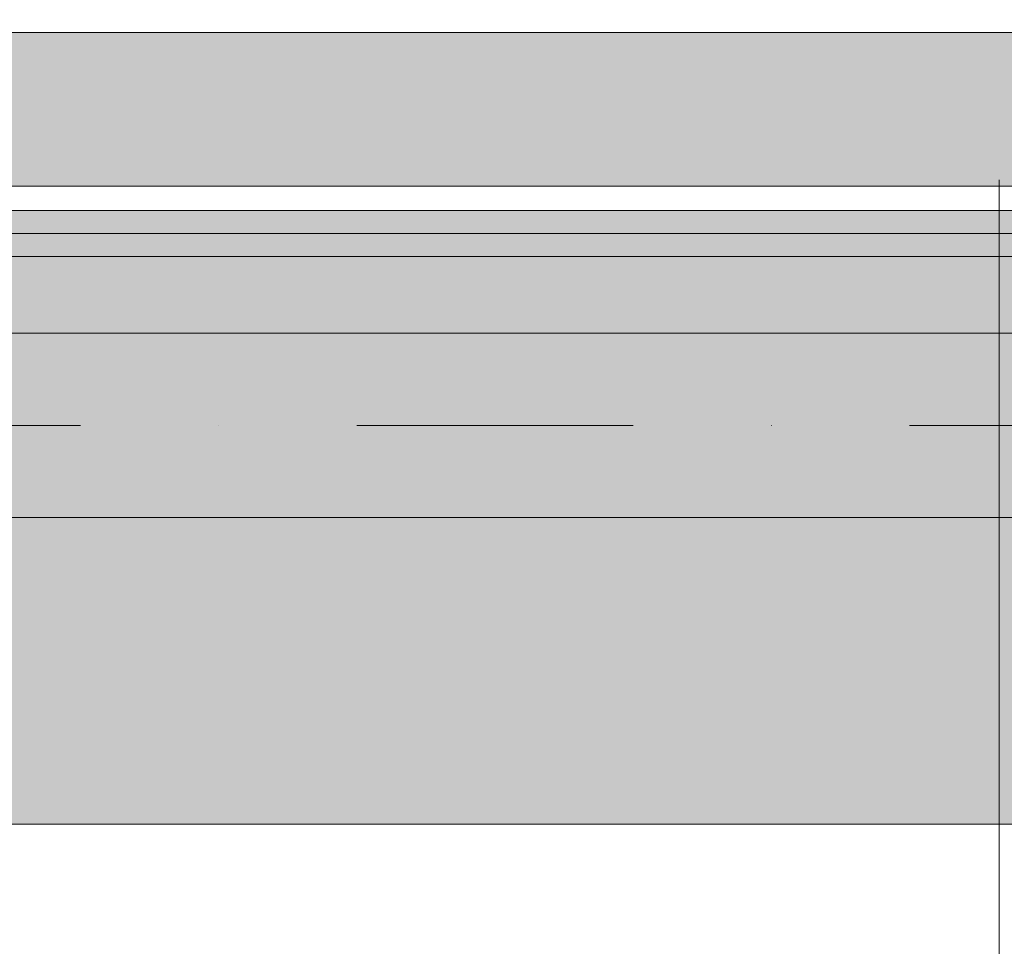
# Model space of a CAD drawing. Header units: millimetres. Extents: x -19278 to 18011, y -32369 to 41467.
# Tile 38 of 64: x -5645 to -5003, y 2550 to 3154. Entities that reach past the tile are written whole.
import ezdxf
from ezdxf.xclip import XClip

# ---------------------------------------------------------------- set-up
doc = ezdxf.new("R2010")
doc.units = ezdxf.units.MM
doc.header["$MEASUREMENT"] = 0
doc.header["$XCLIPFRAME"] = 0
doc.linetypes.add('Kropki i Kreski', pattern=[360, 180, -90, 0, -90])
doc.layers.add('2D - Rysunki i Obrazki', color=7, linetype='Continuous')
doc.layers.add('PT.A.01_1_Ściany zewnętrzne', color=7, linetype='Continuous')
for name, color, linetype, lineweight, true_color in [('PT.A.01_1_0_Nr_pióra__70_Nr_pióra__3', 7, 'Continuous', 18, 0x00bfbf), ('PT.A.01_1_Ściany wewnętrzne_Nr_pióra__70_Nr_pióra__3', 7, 'Continuous', 18, 0x00bfbf), ('PT.A.01_1_Ściany zewnętrzne_Nr_pióra__174_Nr_pióra__22', 7, 'Continuous', 18, 0xe105fa)]:
    doc.layers.add(name, color=color, linetype=linetype, lineweight=lineweight, true_color=true_color)
for name, color, linetype, lineweight in [('PT.A.01_1_Osie_Nr_pióra__101_Nr_pióra__252', 252, 'Continuous', 18), ('PT.A.01_1_Wnętrze - umeblowanie_Nr_pióra__101_Nr_pióra__252', 252, 'Continuous', 18), ('PT.A.01_1_Ściany zewnętrzne_Nr_pióra__1_Nr_pióra__7', 7, 'Continuous', 18), ('PT.A.01_1_Ściany zewnętrzne_Nr_pióra__41_Nr_pióra__7', 7, 'Continuous', 18)]:
    doc.layers.add(name, color=color, linetype=linetype, lineweight=lineweight)

# ---------------------------------------------------------------- blocks, each defined once
blk = doc.blocks.new('Rysunek_1_1', base_point=(2114.36, 3072.6))
at = {"layer": 'PT.A.01_1_Wnętrze - umeblowanie_Nr_pióra__101_Nr_pióra__252', "linetype": 'Continuous'}
blk.add_hatch(color=256, dxfattribs=at).paths.add_polyline_path([(-5656.37, 3145.51), (-5756.37, 3045.51), (-4556.37, 3045.51), (-4556.37, 3145.51)])
at = {"layer": 'PT.A.01_1_Ściany zewnętrzne', "linetype": 'Continuous', "lineweight": 0, "true_color": 0xffffff}
for points in [[(-6006.37, 3014.51), (-3351.37, 3014.51), (-3351.37, 3029.51), (-6006.37, 3029.51)], [(-6006.37, 3014.51), (-6006.37, 2999.51), (-3341.37, 2999.51), (-3341.37, 3014.51)], [(-6006.37, 2999.51), (-6006.37, 2949.51), (-3331.37, 2949.51), (-3331.37, 2999.51)], [(-6006.37, 2829.51), (-4361.28, 2829.51), (-4361.28, 2837.99), (-4294.03, 2837.99), (-4294.03, 2941), (-4361.28, 2941), (-4361.28, 2949.5), (-4221.28, 2949.5), (-4221.28, 2941), (-4288.53, 2941), (-4288.53, 2837.99), (-4221.28, 2837.99), (-4221.28, 2829.51), (-3331.37, 2829.51), (-3331.37, 2949.51), (-6006.37, 2949.51)]]:
    blk.add_hatch(color=7, dxfattribs=at).paths.add_polyline_path(points)
at = {"layer": 'PT.A.01_1_Ściany zewnętrzne_Nr_pióra__174_Nr_pióra__22', "linetype": 'Continuous'}
blk.add_hatch(color=256, dxfattribs=at).paths.add_polyline_path([(-6006.37, 2629.51), (-3026.37, 2629.51), (-3026.37, 2829.51), (-4221.28, 2829.51), (-4221.28, 2829.5), (-4361.28, 2829.5), (-4361.28, 2829.51), (-6006.37, 2829.51)])
at = {"layer": 'PT.A.01_1_0_Nr_pióra__70_Nr_pióra__3', "linetype": 'Continuous'}
for p, q in [((-5006.18, 3049.51), (-5006.18, 2999.51)), ((-5006.18, 2999.51), (-5006.18, 2249.51))]:
    blk.add_line(p, q, dxfattribs=at)
at = {"layer": 'PT.A.01_1_Osie_Nr_pióra__101_Nr_pióra__252', "linetype": 'Kropki i Kreski'}
blk.add_line((-18028.2, 2889.51), (370.65, 2889.51), dxfattribs=at)
at = {"layer": 'PT.A.01_1_Ściany wewnętrzne_Nr_pióra__70_Nr_pióra__3', "linetype": 'Continuous', "flags": 128}
blk.add_lwpolyline([(-4556.37, 3145.51), (-5656.37, 3145.51), (-5656.37, 3760.51), (-5756.37, 3760.51), (-5756.37, 3045.51), (-4556.37, 3045.51)], close=True, dxfattribs=at)
at = {"layer": 'PT.A.01_1_Ściany zewnętrzne_Nr_pióra__1_Nr_pióra__7', "linetype": 'Continuous', "flags": 128}
blk.add_lwpolyline([(-3351.37, 3029.51), (-6006.37, 3029.51)], dxfattribs=at)
at = {"layer": 'PT.A.01_1_Ściany zewnętrzne_Nr_pióra__41_Nr_pióra__7', "linetype": 'Continuous'}
for p, q in [((-3341.37, 3014.51), (-6006.37, 3014.51)), ((-3331.37, 2999.51), (-6006.37, 2999.51)), ((-3331.37, 2949.51), (-6006.37, 2949.51)), ((-6006.37, 2829.51), (-4361.28, 2829.51))]:
    blk.add_line(p, q, dxfattribs=at)
at = {"layer": 'PT.A.01_1_Ściany zewnętrzne_Nr_pióra__41_Nr_pióra__7', "linetype": 'Continuous', "flags": 128}
blk.add_lwpolyline([(-6006.37, 2629.51), (-3026.37, 2629.51)], dxfattribs=at)

msp = doc.modelspace()

# ---------------------------------------------------------------- block references
at = {"layer": '2D - Rysunki i Obrazki', "color": 151, "linetype": 'Continuous', "lineweight": 13, "true_color": 0x80c2ff}
ref = msp.add_blockref('Rysunek_1_1', (2114.36, 3072.6), dxfattribs=at)
XClip(ref).set_block_clipping_path([(-11177.5234049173, -36557.2258517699), (29952.3944637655, -28108.1790241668), (15406.2423630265, 42702.4169420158), (-25723.6755056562, 34253.3701144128)])

doc.saveas('drawing.dxf')
